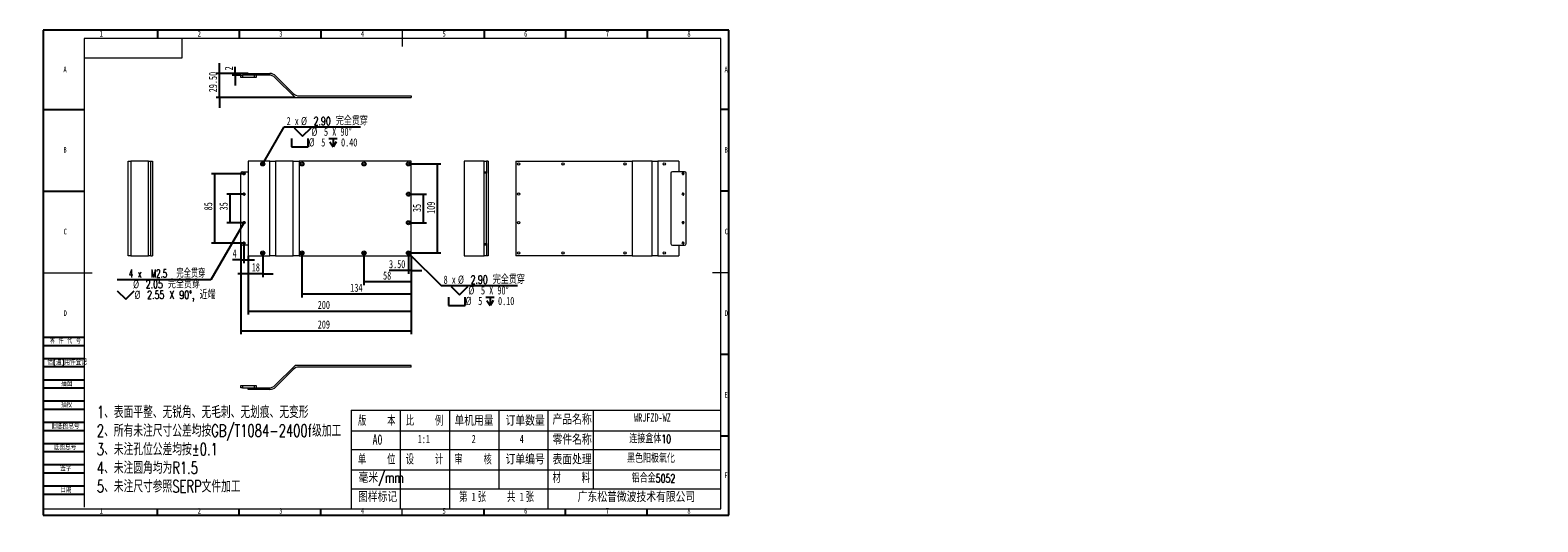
# Model space of a CAD drawing. Header units: millimetres. Extents: x -8 to 916, y -4 to 297.
import ezdxf

# ---------------------------------------------------------------- set-up
doc = ezdxf.new("R2010")
doc.units = ezdxf.units.MM
for name, color, linetype in [('10', 7, 'Continuous'), ('5', 7, 'Continuous'), ('9', 7, 'Continuous')]:
    doc.layers.add(name, color=color, linetype=linetype)
doc.styles.add('SLDTEXTSTYLE0', font='TXT', dxfattribs={"width": 0.7})
doc.styles.add('SLDTEXTSTYLE1', font='TXT', dxfattribs={"width": 0.7, "bigfont": 'bigfont'})
doc.styles.add('SLDTEXTSTYLE2', font='TXT', dxfattribs={"width": 0.614286, "bigfont": 'bigfont'})
doc.styles.add('SLDTEXTSTYLE3', font='TXT', dxfattribs={"width": 0.566667, "bigfont": 'bigfont'})
doc.styles.add('SLDTEXTSTYLE4', font='TXT', dxfattribs={"width": 0.633333})
doc.styles.add('SLDTEXTSTYLE5', font='TXT', dxfattribs={"width": 0.642857})
doc.styles.add('SLDTEXTSTYLE6', font='TXT', dxfattribs={"width": 0.633333, "bigfont": 'bigfont'})
doc.dimstyles.new('SLDDIMSTYLE0', dxfattribs={"dimtxt": 5, "dimasz": 4.08, "dimexe": 0, "dimexo": 0.0625, "dimgap": 1.25, "dimtad": 2, "dimlfac": 2, "dimrnd": 1e-09, "dimzin": 12, "dimdsep": 46, "dimtxsty": 'SLDTEXTSTYLE0', "dimsah": 1, "dimcen": 0.09, "dimadec": 0, "dimazin": 3, "dimtfac": 1, "dimtofl": 0, "dimtmove": 0, "dimatfit": 3, "dimfxl": 0, "dimfrac": 2, "dimtolj": 1, "dimtzin": 12, "dimarcsym": 0})
doc.dimstyles.new('SLDDIMSTYLE1', dxfattribs={"dimtxt": 5, "dimasz": 4.08, "dimexe": 0, "dimexo": 0.0625, "dimgap": 1.25, "dimtad": 2, "dimlfac": 2, "dimrnd": 1e-09, "dimzin": 12, "dimdsep": 46, "dimtxsty": 'SLDTEXTSTYLE0', "dimsah": 1, "dimcen": 0.09, "dimadec": 0, "dimazin": 3, "dimtfac": 1, "dimtmove": 0, "dimatfit": 0, "dimfxl": 0, "dimfrac": 2, "dimtolj": 1, "dimtzin": 12, "dimarcsym": 0})
doc.dimstyles.new('SLDDIMSTYLE2', dxfattribs={"dimtxt": 5, "dimasz": 4.08, "dimexe": 0, "dimexo": 0.0625, "dimgap": 1.25, "dimtad": 2, "dimlfac": 2, "dimrnd": 1e-09, "dimzin": 4, "dimdsep": 46, "dimtxsty": 'SLDTEXTSTYLE0', "dimsah": 1, "dimcen": 0.09, "dimadec": 0, "dimazin": 1, "dimtfac": 1, "dimtmove": 0, "dimatfit": 0, "dimfxl": 0, "dimfrac": 2, "dimtolj": 1, "dimtzin": 12, "dimarcsym": 0})
doc.dimstyles.new('SLDDIMSTYLE3', dxfattribs={"dimtxt": 5, "dimasz": 4.08, "dimexe": 0, "dimexo": 0.0625, "dimgap": 1.25, "dimtad": 0, "dimtih": 1, "dimtoh": 1, "dimlfac": 2, "dimrnd": 1e-09, "dimzin": 4, "dimdsep": 46, "dimtxsty": 'SLDTEXTSTYLE0', "dimblk1": 'NONE', "dimsah": 1, "dimcen": 0, "dimadec": 0, "dimazin": 1, "dimtfac": 1, "dimtmove": 0, "dimatfit": 3, "dimldrblk": 'NONE', "dimfxl": 0, "dimfrac": 2, "dimtolj": 1, "dimtzin": 12, "dimarcsym": 0})
doc.dimstyles.new('SLDDIMSTYLE4', dxfattribs={"dimtxt": 5, "dimasz": 4.08, "dimexe": 0, "dimexo": 0.0625, "dimgap": 1.25, "dimtad": 0, "dimtih": 1, "dimtoh": 1, "dimdec": 6, "dimlfac": 2, "dimrnd": 1e-09, "dimzin": 12, "dimdsep": 46, "dimtxsty": 'SLDTEXTSTYLE0', "dimblk1": 'NONE', "dimsah": 1, "dimcen": 0, "dimadec": 0, "dimazin": 3, "dimtfac": 1, "dimtmove": 0, "dimatfit": 3, "dimldrblk": 'NONE', "dimfxl": 0, "dimfrac": 2, "dimtolj": 1, "dimtzin": 12, "dimarcsym": 0})

# ---------------------------------------------------------------- blocks, each defined once
blk = doc.blocks.new('SW_NOTE_0')
at = {"layer": '10', "color": 0, "attachment_point": 1, "style": 'SLDTEXTSTYLE1'}
for s, insert, char_height in [('1\\M+18141\\M+1955C\\M+196CA\\M+195BD\\M+190AE\\M+18141\\M+19DD9锐\\M+18A70\\M+18141\\M+19DD9\\M+196D1\\M+18E68\\M+18141\\M+19DD9划\\M+18DAD\\M+18141\\M+19DD9变\\M+18C60', (0, 9.55), 7.40833), ('2\\M+18141\\M+18F8A\\M+1974C\\M+196A2\\M+1928D\\M+18EDA\\M+190A1\\M+18CF6\\M+18DB7\\M+18BCF\\M+188C2GB/T1084-2400f级\\M+189C1\\M+18D48', (0, -1.83), 7.40833), ('3\\M+18141\\M+196A2\\M+1928D\\M+18D45\\M+188CA\\M+18CF6\\M+18DB7\\M+18BCF\\M+188C2\\M+1817D0.1', (0, -13.21), 7.4083), ('4\\M+18141\\M+196A2\\M+1928D圆\\M+18A70\\M+18BCF为R1.5', (0, -24.58), 7.4083), ('5\\M+18141\\M+196A2\\M+1928D\\M+18EDA\\M+190A1\\M+18E51\\M+18FC6SERP\\M+195B6\\M+18C8F\\M+189C1\\M+18D48', (0, -35.96), 7.4083)]:
    blk.add_mtext(s, dxfattribs=dict(at, insert=insert, char_height=char_height))
blk = doc.blocks.new('_D')
at = {"layer": '10'}
for p, q in [((120.94, 166.37), (120.94, 110.87)), ((225.44, 158.87), (225.44, 110.87)), ((120.94, 112.87), (225.44, 112.87))]:
    blk.add_line(p, q, dxfattribs=at)
for points in [[(120.94, 112.87), (125.02, 112.36), (125.02, 113.38)], [(225.44, 112.87), (221.36, 113.38), (221.36, 112.36)]]:
    blk.add_solid(points, dxfattribs=at)
at = {"layer": '10', "insert": (168.14, 119.32), "char_height": 5, "attachment_point": 1, "style": 'SLDTEXTSTYLE0'}
blk.add_mtext('209', dxfattribs=at)
blk = doc.blocks.new('_D_1')
at = {"layer": '10'}
for p, q in [((125.44, 158.87), (125.44, 122.87)), ((225.44, 158.87), (225.44, 122.87)), ((125.44, 124.87), (225.44, 124.87))]:
    blk.add_line(p, q, dxfattribs=at)
for points in [[(125.44, 124.87), (129.52, 124.36), (129.52, 125.38)], [(225.44, 124.87), (221.36, 125.38), (221.36, 124.36)]]:
    blk.add_solid(points, dxfattribs=at)
at = {"layer": '10', "insert": (168.13, 131.32), "char_height": 5, "attachment_point": 1, "style": 'SLDTEXTSTYLE0'}
blk.add_mtext('200', dxfattribs=at)
blk = doc.blocks.new('_D_2')
at = {"layer": '10'}
for p, q in [((122.94, 196.62), (112.41, 196.62)), ((114.41, 179.12), (114.41, 196.62)), ((122.94, 179.12), (112.41, 179.12))]:
    blk.add_line(p, q, dxfattribs=at)
for points in [[(114.41, 196.62), (113.9, 192.54), (114.92, 192.54)], [(114.41, 179.12), (114.92, 183.2), (113.9, 183.2)]]:
    blk.add_solid(points, dxfattribs=at)
at = {"layer": '10', "insert": (107.96, 186.66), "char_height": 5, "attachment_point": 1, "rotation": 90, "style": 'SLDTEXTSTYLE0'}
blk.add_mtext('35', dxfattribs=at)
blk = doc.blocks.new('_D_3')
at = {"layer": '10'}
for p, q in [((122.94, 209.12), (102.94, 209.12)), ((104.94, 209.12), (104.94, 166.62)), ((122.94, 166.62), (102.94, 166.62))]:
    blk.add_line(p, q, dxfattribs=at)
for points in [[(104.94, 209.12), (104.44, 205.04), (105.45, 205.04)], [(104.94, 166.62), (105.45, 170.7), (104.44, 170.7)]]:
    blk.add_solid(points, dxfattribs=at)
at = {"layer": '10', "insert": (98.5, 186.67), "char_height": 5, "attachment_point": 1, "rotation": 90, "style": 'SLDTEXTSTYLE0'}
blk.add_mtext('85', dxfattribs=at)
blk = doc.blocks.new('_D_4')
at = {"layer": '10'}
for p, q in [((120.94, 166.37), (120.94, 154.38)), ((122.94, 166.62), (122.94, 154.38)), ((120.94, 156.38), (115.96, 156.38)), ((120.94, 156.38), (122.94, 156.38)), ((122.94, 156.38), (129.29, 156.38))]:
    blk.add_line(p, q, dxfattribs=at)
for points in [[(120.94, 156.38), (116.86, 156.89), (116.86, 155.87)], [(122.94, 156.38), (127.02, 155.87), (127.02, 156.89)]]:
    blk.add_solid(points, dxfattribs=at)
at = {"layer": '10', "insert": (115.96, 162.82), "char_height": 5, "attachment_point": 1, "style": 'SLDTEXTSTYLE0'}
blk.add_mtext('4', dxfattribs=at)
blk = doc.blocks.new('_D_5')
at = {"layer": '10'}
for p, q in [((125.44, 158.87), (125.44, 145.87)), ((134.44, 160.62), (134.44, 145.87)), ((125.44, 147.87), (119.09, 147.87)), ((134.44, 147.87), (125.44, 147.87)), ((134.44, 147.87), (140.79, 147.87))]:
    blk.add_line(p, q, dxfattribs=at)
for points in [[(125.44, 147.87), (121.36, 148.38), (121.36, 147.37)], [(134.44, 147.87), (138.52, 147.37), (138.52, 148.38)]]:
    blk.add_solid(points, dxfattribs=at)
at = {"layer": '10', "insert": (127.68, 154.32), "char_height": 5, "attachment_point": 1, "style": 'SLDTEXTSTYLE0'}
blk.add_mtext('18', dxfattribs=at)
blk = doc.blocks.new('_D_6')
at = {"layer": '10'}
for p, q in [((223.69, 160.62), (223.69, 147.82)), ((225.44, 158.87), (225.44, 147.82)), ((223.69, 149.82), (211.78, 149.82)), ((225.44, 149.82), (223.69, 149.82)), ((225.44, 149.82), (231.79, 149.82))]:
    blk.add_line(p, q, dxfattribs=at)
for points in [[(223.69, 149.82), (219.61, 150.33), (219.61, 149.31)], [(225.44, 149.82), (229.52, 149.31), (229.52, 150.33)]]:
    blk.add_solid(points, dxfattribs=at)
at = {"layer": '10', "insert": (211.78, 156.27), "char_height": 5, "attachment_point": 1, "style": 'SLDTEXTSTYLE0'}
blk.add_mtext('3.50', dxfattribs=at)
blk = doc.blocks.new('_D_7')
at = {"layer": '10'}
for p, q in [((196.44, 160.62), (196.44, 140.87)), ((225.44, 158.87), (225.44, 140.87)), ((225.44, 142.87), (196.44, 142.87))]:
    blk.add_line(p, q, dxfattribs=at)
for points in [[(196.44, 142.87), (200.52, 142.36), (200.52, 143.38)], [(225.44, 142.87), (221.36, 143.38), (221.36, 142.36)]]:
    blk.add_solid(points, dxfattribs=at)
at = {"layer": '10', "insert": (208.13, 149.32), "char_height": 5, "attachment_point": 1, "style": 'SLDTEXTSTYLE0'}
blk.add_mtext('58', dxfattribs=at)
blk = doc.blocks.new('_D_8')
at = {"layer": '10'}
for p, q in [((158.44, 160.62), (158.44, 133.38)), ((225.44, 158.87), (225.44, 133.38)), ((225.44, 135.38), (158.44, 135.38))]:
    blk.add_line(p, q, dxfattribs=at)
for points in [[(158.44, 135.38), (162.52, 134.87), (162.52, 135.89)], [(225.44, 135.38), (221.36, 135.89), (221.36, 134.87)]]:
    blk.add_solid(points, dxfattribs=at)
at = {"layer": '10', "insert": (188.05, 141.83), "char_height": 5, "attachment_point": 1, "style": 'SLDTEXTSTYLE0'}
blk.add_mtext('134', dxfattribs=at)
blk = doc.blocks.new('_D_9')
at = {"layer": '10'}
for p, q in [((223.69, 196.62), (234.85, 196.62)), ((232.85, 179.12), (232.85, 196.62)), ((223.69, 179.12), (234.85, 179.12))]:
    blk.add_line(p, q, dxfattribs=at)
for points in [[(232.85, 196.62), (232.34, 192.54), (233.36, 192.54)], [(232.85, 179.12), (233.36, 183.2), (232.34, 183.2)]]:
    blk.add_solid(points, dxfattribs=at)
at = {"layer": '10', "insert": (226.4, 185.63), "char_height": 5, "attachment_point": 1, "rotation": 90, "style": 'SLDTEXTSTYLE0'}
blk.add_mtext('35', dxfattribs=at)
blk = doc.blocks.new('_D_10')
at = {"layer": '10'}
for p, q in [((223.69, 215.12), (243.44, 215.12)), ((241.44, 160.62), (241.44, 215.12)), ((223.69, 160.62), (243.44, 160.62))]:
    blk.add_line(p, q, dxfattribs=at)
for points in [[(241.44, 215.12), (240.94, 211.04), (241.95, 211.04)], [(241.44, 160.62), (241.95, 164.7), (240.94, 164.7)]]:
    blk.add_solid(points, dxfattribs=at)
at = {"layer": '10', "insert": (235, 184.53), "char_height": 5, "attachment_point": 1, "rotation": 90, "style": 'SLDTEXTSTYLE0'}
blk.add_mtext('109', dxfattribs=at)
blk = doc.blocks.new('SW_SYMBOL_HOLE_SINK')
at = {"layer": '10', "color": 0}
for p, q in [((0, 875), (800, 75)), ((800, 75), (1600, 875))]:
    blk.add_line(p, q, dxfattribs=at)
blk = doc.blocks.new('SW_SYMBOL_HOLE_SPOT')
at = {"layer": '10', "color": 0}
for p, q in [((0, 875), (0, 75)), ((0, 75), (1600, 75)), ((1600, 75), (1600, 875))]:
    blk.add_line(p, q, dxfattribs=at)
blk = doc.blocks.new('SW_SYMBOL_HOLE_DEPTH')
at = {"layer": '10', "color": 0}
for p, q in [((0, 875), (800, 875)), ((100, 555), (400, 75)), ((400, 875), (400, 75)), ((700, 555), (400, 75))]:
    blk.add_line(p, q, dxfattribs=at)
blk = doc.blocks.new('_D_11')
at = {"layer": '10'}
for p, q in [((222.81, 161.51), (224.58, 159.74)), ((224.58, 159.74), (243.68, 140.63)), ((243.68, 140.63), (290.52, 140.63))]:
    blk.add_line(p, q, dxfattribs=at)
blk.add_solid([(224.58, 159.74), (227.1, 156.49), (227.82, 157.21)], dxfattribs=at)
at = {"layer": '10', "xscale": 0.006445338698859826, "yscale": 0.006445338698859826, "zscale": 0.006445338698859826}
for name, p in [('SW_SYMBOL_HOLE_SINK', (249.85, 134.52)), ('SW_SYMBOL_HOLE_SPOT', (248.15, 128)), ('SW_SYMBOL_HOLE_DEPTH', (271.11, 128))]:
    blk.add_blockref(name, p, dxfattribs=at)
at = {"layer": '10', "char_height": 5, "attachment_point": 1}
for s, insert, style in [('8 x', (245.26, 146.74), 'SLDTEXTSTYLE4'), ('%%c', (254.01, 146.76), 'SLDTEXTSTYLE0'), ('%%c', (260.37, 140.24), 'SLDTEXTSTYLE0'), ('2.90 \\M+18AAE\\M+19153贯\\M+190FA', (261.77, 146.74), 'SLDTEXTSTYLE1'), ('5 X 90°', (268.12, 140.22), 'SLDTEXTSTYLE5'), ('%%c', (258.67, 133.72), 'SLDTEXTSTYLE0'), ('5', (266.42, 133.7), 'SLDTEXTSTYLE0'), ('0.10', (278.56, 133.7), 'SLDTEXTSTYLE0')]:
    blk.add_mtext(s, dxfattribs=dict(at, insert=insert, style=style))
blk = doc.blocks.new('_NONE')
blk = doc.blocks.new('_D_12')
at = {"layer": '10'}
for p, q in [((122.62, 178.57), (102.71, 144.07)), ((123.26, 179.67), (122.62, 178.57)), ((102.71, 144.07), (45.33, 144.07))]:
    blk.add_line(p, q, dxfattribs=at)
blk.add_solid([(122.62, 178.57), (120.15, 175.29), (121.03, 174.78)], dxfattribs=at)
at = {"layer": '10', "xscale": 0.006445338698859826, "yscale": 0.006445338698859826, "zscale": 0.006445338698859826}
blk.add_blockref('SW_SYMBOL_HOLE_SINK', (45.33, 131.77), dxfattribs=at)
at = {"layer": '10', "char_height": 5, "attachment_point": 1}
for s, insert, style in [('4 x  M2.5  \\M+18AAE\\M+19153贯\\M+190FA', (52.36, 150.51), 'SLDTEXTSTYLE6'), ('%%c', (54.97, 144.01), 'SLDTEXTSTYLE0'), ('2.05 \\M+18AAE\\M+19153贯\\M+190FA', (62.72, 143.99), 'SLDTEXTSTYLE1'), ('%%c', (55.85, 137.49), 'SLDTEXTSTYLE0'), ('2.55 X 90\\M+1818B, \\M+18BDF\\M+1925B', (63.6, 137.47), 'SLDTEXTSTYLE1')]:
    blk.add_mtext(s, dxfattribs=dict(at, insert=insert, style=style))
blk = doc.blocks.new('_D_13')
at = {"layer": '10'}
for p, q in [((135.07, 216.2), (147.51, 237.74)), ((147.51, 237.74), (194.36, 237.74)), ((133.82, 214.04), (135.07, 216.2))]:
    blk.add_line(p, q, dxfattribs=at)
blk.add_solid([(135.07, 216.2), (137.55, 219.48), (136.67, 219.99)], dxfattribs=at)
at = {"layer": '10', "xscale": 0.006445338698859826, "yscale": 0.006445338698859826, "zscale": 0.006445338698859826}
for name, p in [('SW_SYMBOL_HOLE_SINK', (153.68, 231.63)), ('SW_SYMBOL_HOLE_SPOT', (151.98, 225.11)), ('SW_SYMBOL_HOLE_DEPTH', (174.95, 225.11))]:
    blk.add_blockref(name, p, dxfattribs=at)
at = {"layer": '10', "char_height": 5, "attachment_point": 1}
for s, insert, style in [('2 x', (149.09, 243.85), 'SLDTEXTSTYLE4'), ('%%c', (157.85, 243.87), 'SLDTEXTSTYLE0'), ('2.90 \\M+18AAE\\M+19153贯\\M+190FA', (165.6, 243.85), 'SLDTEXTSTYLE1'), ('%%c', (162.5, 230.83), 'SLDTEXTSTYLE0'), ('%%c', (164.2, 237.35), 'SLDTEXTSTYLE0'), ('5 X 90°', (171.95, 237.33), 'SLDTEXTSTYLE5'), ('5', (170.25, 230.81), 'SLDTEXTSTYLE0'), ('0.40', (182.39, 230.81), 'SLDTEXTSTYLE0')]:
    blk.add_mtext(s, dxfattribs=dict(at, insert=insert, style=style))
blk = doc.blocks.new('_D_14')
at = {"layer": '10'}
for p, q in [((125.44, 270.51), (105.85, 270.51)), ((107.85, 270.51), (107.85, 276.86)), ((107.85, 255.76), (107.85, 270.51)), ((154.19, 255.76), (105.85, 255.76)), ((107.85, 255.76), (107.85, 249.41))]:
    blk.add_line(p, q, dxfattribs=at)
for points in [[(107.85, 270.51), (108.36, 274.59), (107.35, 274.59)], [(107.85, 255.76), (107.35, 251.68), (108.36, 251.68)]]:
    blk.add_solid(points, dxfattribs=at)
at = {"layer": '10', "insert": (101.41, 258.98), "char_height": 5, "attachment_point": 1, "rotation": 90, "style": 'SLDTEXTSTYLE0'}
blk.add_mtext('29.50', dxfattribs=at)
blk = doc.blocks.new('_D_15')
at = {"layer": '10'}
for p, q in [((125.44, 270.51), (115.61, 270.51)), ((120.94, 269.51), (115.61, 269.51)), ((117.61, 270.51), (117.61, 274.57)), ((117.61, 269.51), (117.61, 270.51)), ((117.61, 269.51), (117.61, 263.16))]:
    blk.add_line(p, q, dxfattribs=at)
for points in [[(117.61, 270.51), (118.12, 274.59), (117.1, 274.59)], [(117.61, 269.51), (117.1, 265.43), (118.12, 265.43)]]:
    blk.add_solid(points, dxfattribs=at)
at = {"layer": '10', "insert": (111.17, 272.38), "char_height": 5, "attachment_point": 1, "rotation": 90, "style": 'SLDTEXTSTYLE0'}
blk.add_mtext('2', dxfattribs=at)

msp = doc.modelspace()

# ---------------------------------------------------------------- linework, layer by layer
at = {"color": 7, "linetype": 'Continuous', "lineweight": 15}
for p, q in [((120.9435942, 268.00533923), (120.9435942, 269.50533923)), ((120.9435942, 269.50533923), (121.9435942, 269.50533923)), ((121.9435942, 268.00533923), (120.9435942, 268.00533923)), ((121.9435942, 269.50533923), (121.9435942, 268.00533923)), ((125.4435942, 269.50533923), (121.9435942, 269.50533923)), ((129.4435942, 268.00533923), (121.9435942, 268.00533923)), ((125.4435942, 270.50533923), (125.4435942, 269.50533923)), ((125.4435942, 270.50533923), (138.78673995, 270.50533923)), ((138.37252638, 269.50533923), (125.4435942, 269.50533923)), ((129.4435942, 268.00533923), (129.4435942, 269.50533923)), ((130.4435942, 268.00533923), (129.4435942, 268.00533923)), ((130.4435942, 269.50533923), (130.4435942, 268.00533923)), ((154.1935942, 255.75533923), (141.90806029, 268.04087314)), ((142.32227385, 269.04087314), (153.14334166, 258.21980533)), ((154.1935942, 255.75533923), (225.4435942, 255.75533923)), ((156.67887557, 256.75533923), (225.4435942, 256.75533923)), ((225.4435942, 256.75533923), (225.4435942, 255.75533923)), ((52.05873722, 158.87205811), (52.05873722, 216.87205811)), ((52.05873722, 216.87205811), (53.52320331, 216.87205811)), ((53.52320331, 216.87205811), (53.52320331, 158.87205811)), ((64.34427112, 216.87205811), (53.52320331, 216.87205811)), ((64.34427112, 158.87205811), (64.34427112, 216.87205811)), ((64.34427112, 216.87205811), (65.80873722, 216.87205811)), ((65.80873722, 216.87205811), (66.80873722, 216.87205811)), ((65.80873722, 158.87205811), (65.80873722, 216.87205811)), ((66.80873722, 216.87205811), (66.80873722, 158.87205811)), ((125.4435942, 216.87205811), (125.4435942, 158.87205811)), ((138.78673995, 216.87205811), (125.4435942, 216.87205811)), ((138.78673995, 158.87205811), (138.78673995, 216.87205811)), ((138.78673995, 216.87205811), (142.32227385, 216.87205811)), ((142.32227385, 216.87205811), (142.32227385, 158.87205811)), ((153.14334166, 216.87205811), (142.32227385, 216.87205811)), ((153.14334166, 158.87205811), (153.14334166, 216.87205811)), ((153.14334166, 216.87205811), (156.67887557, 216.87205811)), ((156.67887557, 216.87205811), (156.67887557, 158.87205811)), ((225.4435942, 216.87205811), (156.67887557, 216.87205811)), ((225.4435942, 158.87205811), (225.4435942, 216.87205811)), ((257.73563486, 216.87205811), (257.73563486, 158.87205811)), ((270.02116876, 216.87205811), (257.73563486, 216.87205811)), ((270.02116876, 216.87205811), (271.48563486, 216.87205811)), ((271.48563486, 216.87205811), (271.48563486, 210.37205811)), ((272.48563486, 216.87205811), (271.48563486, 216.87205811)), ((272.48563486, 216.87205811), (272.48563486, 158.87205811)), ((289.40023991, 216.87205811), (289.40023991, 158.87205811)), ((289.40023991, 216.87205811), (360.65023991, 216.87205811)), ((360.65023991, 216.87205811), (360.65023991, 158.87205811)), ((372.93577382, 216.87205811), (360.65023991, 216.87205811)), ((372.93577382, 158.87205811), (372.93577382, 216.87205811)), ((372.93577382, 216.87205811), (376.47130772, 216.87205811)), ((376.47130772, 216.87205811), (376.47130772, 158.87205811)), ((389.40023991, 216.87205811), (376.47130772, 216.87205811)), ((389.40023991, 216.87205811), (389.40023991, 210.37205811)), ((120.9435942, 166.37205811), (120.9435942, 209.37205811)), ((121.9435942, 210.37205811), (125.4435942, 210.37205811)), ((269.98563486, 210.37205811), (271.48563486, 210.37205811)), ((269.98563486, 209.37205811), (269.98563486, 210.37205811)), ((271.48563486, 209.37205811), (269.98563486, 209.37205811)), ((269.98563486, 166.37205811), (269.98563486, 209.37205811)), ((271.48563486, 210.37205811), (271.48563486, 209.37205811)), ((271.48563486, 166.37205811), (271.48563486, 209.37205811)), ((384.40023991, 209.37205811), (384.40023991, 166.37205811)), ((392.90023991, 210.37205811), (385.40023991, 210.37205811)), ((393.90023991, 166.37205811), (393.90023991, 209.37205811)), ((269.98563486, 166.37205811), (271.48563486, 166.37205811)), ((269.98563486, 165.37205811), (269.98563486, 166.37205811)), ((271.48563486, 166.37205811), (271.48563486, 165.37205811)), ((53.52320331, 158.87205811), (52.05873722, 158.87205811)), ((53.52320331, 158.87205811), (64.34427112, 158.87205811)), ((65.80873722, 158.87205811), (64.34427112, 158.87205811)), ((65.80873722, 158.87205811), (66.80873722, 158.87205811)), ((125.4435942, 165.37205811), (121.9435942, 165.37205811)), ((125.4435942, 158.87205811), (138.78673995, 158.87205811)), ((142.32227385, 158.87205811), (138.78673995, 158.87205811)), ((142.32227385, 158.87205811), (153.14334166, 158.87205811)), ((156.67887557, 158.87205811), (153.14334166, 158.87205811)), ((156.67887557, 158.87205811), (225.4435942, 158.87205811)), ((257.73563486, 158.87205811), (270.02116876, 158.87205811)), ((271.48563486, 165.37205811), (269.98563486, 165.37205811)), ((271.48563486, 158.87205811), (270.02116876, 158.87205811)), ((271.48563486, 165.37205811), (271.48563486, 158.87205811)), ((272.48563486, 158.87205811), (271.48563486, 158.87205811)), ((360.65023991, 158.87205811), (289.40023991, 158.87205811)), ((360.65023991, 158.87205811), (372.93577382, 158.87205811)), ((376.47130772, 158.87205811), (372.93577382, 158.87205811)), ((376.47130772, 158.87205811), (389.40023991, 158.87205811)), ((385.40023991, 165.37205811), (392.90023991, 165.37205811)), ((389.40023991, 165.37205811), (389.40023991, 158.87205811)), ((141.90806029, 79.49807559), (154.1935942, 91.78360949)), ((153.14334166, 89.3191434), (142.32227385, 78.49807559)), ((225.4435942, 91.78360949), (154.1935942, 91.78360949)), ((225.4435942, 90.78360949), (156.67887557, 90.78360949)), ((225.4435942, 90.78360949), (225.4435942, 91.78360949)), ((120.9435942, 78.03360949), (120.9435942, 79.53360949)), ((120.9435942, 79.53360949), (121.9435942, 79.53360949)), ((121.9435942, 78.03360949), (120.9435942, 78.03360949)), ((121.9435942, 79.53360949), (121.9435942, 78.03360949)), ((121.9435942, 79.53360949), (129.4435942, 79.53360949)), ((121.9435942, 78.03360949), (125.4435942, 78.03360949)), ((125.4435942, 77.03360949), (125.4435942, 78.03360949)), ((125.4435942, 78.03360949), (138.37252638, 78.03360949)), ((138.78673995, 77.03360949), (125.4435942, 77.03360949)), ((129.4435942, 78.03360949), (129.4435942, 79.53360949)), ((129.4435942, 79.53360949), (130.4435942, 79.53360949)), ((130.4435942, 79.53360949), (130.4435942, 78.03360949))]:
    msp.add_line(p, q, dxfattribs=at)
at = {"color": 1, "linetype": 'Continuous', "lineweight": 15}
for p, q in [((270.02116876, 210.37205811), (270.02116876, 216.87205811)), ((270.02116876, 158.87205811), (270.02116876, 165.37205811))]:
    msp.add_line(p, q, dxfattribs=at)
at = {"color": 7, "linetype": 'Continuous', "lineweight": 15}
for centre, radius in [((134.4435942, 215.12205811), 1.25), ((134.4435942, 215.12205811), 0.725), ((158.4435942, 215.12205811), 1.25), ((158.4435942, 215.12205811), 0.725), ((196.4435942, 215.12205811), 1.25), ((196.4435942, 215.12205811), 0.725), ((223.6935942, 215.12205811), 1.25), ((223.6935942, 215.12205811), 0.725), ((291.15023991, 215.12205811), 0.725), ((318.40023991, 215.12205811), 0.725), ((356.40023991, 215.12205811), 0.725), ((380.40023991, 215.12205811), 0.725), ((122.9435942, 209.12205811), 0.6375), ((122.9435942, 209.12205811), 0.5125), ((391.90023991, 209.12205811), 0.5125), ((122.9435942, 196.62205811), 0.6375), ((122.9435942, 196.62205811), 0.5125), ((223.6935942, 196.62205811), 1.25), ((223.6935942, 196.62205811), 0.725), ((291.15023991, 196.62205811), 0.725), ((391.90023991, 196.62205811), 0.5125), ((122.9435942, 179.12205811), 0.6375), ((122.9435942, 179.12205811), 0.5125), ((223.6935942, 179.12205811), 1.25), ((223.6935942, 179.12205811), 0.725), ((291.15023991, 179.12205811), 0.725), ((391.90023991, 179.12205811), 0.5125), ((122.9435942, 166.62205811), 0.6375), ((122.9435942, 166.62205811), 0.5125), ((391.90023991, 166.62205811), 0.5125), ((134.4435942, 160.62205811), 1.25), ((134.4435942, 160.62205811), 0.725), ((158.4435942, 160.62205811), 1.25), ((158.4435942, 160.62205811), 0.725), ((196.4435942, 160.62205811), 1.25), ((196.4435942, 160.62205811), 0.725), ((223.6935942, 160.62205811), 1.25), ((223.6935942, 160.62205811), 0.725), ((291.15023991, 160.62205811), 0.725), ((318.40023991, 160.62205811), 0.725), ((356.40023991, 160.62205811), 0.725), ((380.40023991, 160.62205811), 0.725)]:
    msp.add_circle(centre, radius, dxfattribs=at)
for centre, radius, start, end in [((138.37252638, 264.50533923), 5, 45, 90), ((138.78673995, 265.50533923), 5, 45, 90), ((156.67887557, 261.75533923), 5, 225, 270), ((121.9435942, 209.37205811), 1, 90, 180), ((385.40023991, 209.37205811), 1, 90, 180), ((392.90023991, 209.37205811), 1, 0, 90), ((121.9435942, 166.37205811), 1, 180, 270), ((385.40023991, 166.37205811), 1, 180, 270), ((392.90023991, 166.37205811), 1, 270, 0), ((156.67887557, 85.78360949), 5, 90, 135), ((138.37252638, 83.03360949), 5, 270, 315), ((138.78673995, 82.03360949), 5, 270, 315)]:
    msp.add_arc(centre, radius, start, end, dxfattribs=at)
at = {"color": 7, "linetype": 'Continuous', "lineweight": 0}
for centre in [(122.9435942, 209.12205811), (391.90023991, 209.12205811), (122.9435942, 196.62205811), (391.90023991, 196.62205811), (122.9435942, 179.12205811), (391.90023991, 179.12205811), (122.9435942, 166.62205811), (391.90023991, 166.62205811)]:
    msp.add_arc(centre, 0.625, 255, 195, dxfattribs=at)
at = {"layer": '10', "color": 7}
for p, q in [((0, 109), (25, 109)), ((0, 104), (25, 104)), ((0, 96), (25, 96)), ((0, 91), (25, 91)), ((0, 83), (25, 83)), ((0, 78), (25, 78)), ((0, 70), (25, 70)), ((0, 65), (25, 65)), ((0, 57), (25, 57)), ((0, 52), (25, 52)), ((0, 44), (25, 44)), ((0, 39), (25, 39)), ((0, 31), (25, 31)), ((0, 26), (25, 26)), ((0, 18), (25, 18)), ((0, 13), (25, 13))]:
    msp.add_line(p, q, dxfattribs=at)
at = {"layer": '10', "lineweight": 15}
for p, q in [((188.67854555, 64.4299422), (188.67854555, 3.8961968)), ((188.67854555, 64.4299422), (415, 64.4299422)), ((218.71306093, 64.4299422), (218.71306093, 3.8961968)), ((248.82480443, 64.4299422), (248.82480443, 3.8961968)), ((279.12694969, 64.4299422), (279.12694969, 16.20972922)), ((309.17259166, 64.4299422), (309.17259166, 3.8961968)), ((336.93349557, 64.4299422), (336.93349557, 16.20972922)), ((188.67854555, 51.80985576), (415, 51.80985576)), ((188.67854555, 40.19233422), (415, 40.19233422)), ((188.67854555, 27.93177504), (415, 27.93177504)), ((188.67854555, 16.20972922), (415, 16.20972922))]:
    msp.add_line(p, q, dxfattribs=at)
at = {"layer": '5'}
for p, q in [((70, 297), (70, 292)), ((120, 297), (120, 292)), ((170, 297), (170, 292)), ((270, 297), (270, 292)), ((320, 297), (320, 292)), ((370, 297), (370, 292)), ((0, 248.5), (25, 248.5)), ((420, 248.5), (415, 248.5)), ((0, 198.5), (25, 198.5)), ((420, 198.5), (415, 198.5)), ((420, 98.5), (415, 98.5)), ((420, 48.5), (415, 48.5)), ((70, 0), (70, 3.8961968)), ((120, 0), (120, 3.8961968)), ((170, 0), (170, 3.8961968)), ((270, 0), (270, 3.8961968)), ((320, 0), (320, 3.8961968)), ((370, 0), (370, 3.8961968))]:
    msp.add_line(p, q, dxfattribs=at)
at = {"layer": '5', "lineweight": 15}
for p, q in [((219.8705406, 297), (219.8705406, 287)), ((0, 148.5), (30, 148.5)), ((420, 148.5), (410, 148.5)), ((219.8705406, 0), (219.8705406, 3.8961968))]:
    msp.add_line(p, q, dxfattribs=at)
at = {"layer": '5', "color": 7, "lineweight": 15}
for p, q in [((415, 292), (25, 292)), ((25, 292), (25, 5)), ((85, 280), (85, 292)), ((415, 3.8961968), (415, 292)), ((25, 280), (85, 280)), ((0, 3.8961968), (415, 3.8961968))]:
    msp.add_line(p, q, dxfattribs=at)
at = {"layer": '9', "color": 7}
for p, q in [((420, 297), (0, 297)), ((0, 297), (0, 0)), ((420, 148.5), (420, 297)), ((420, 0), (420, 148.5)), ((0, 0), (420, 0))]:
    msp.add_line(p, q, dxfattribs=at)

# ---------------------------------------------------------------- block references
at = {"layer": '10'}
msp.add_blockref('SW_NOTE_0', (32.80506805, 57.3718725), dxfattribs=at)

# ---------------------------------------------------------------- texts
for s, insert, char_height, attachment_point, style in [('1', (35.54444444, 296.54267083), 3.5, 2, 'SLDTEXTSTYLE0'), ('2', (95.54444444, 296.54267083), 3.5, 2, 'SLDTEXTSTYLE0'), ('3', (145.54444444, 296.54267083), 3.5, 2, 'SLDTEXTSTYLE0'), ('4', (195.54444444, 296.54267083), 3.5, 2, 'SLDTEXTSTYLE0'), ('5', (245.54444444, 296.54267083), 3.5, 2, 'SLDTEXTSTYLE0'), ('6', (295.54687502, 296.54267083), 3.5, 2, 'SLDTEXTSTYLE0'), ('7', (345.54687502, 296.54267083), 3.5, 2, 'SLDTEXTSTYLE0'), ('8', (395.54687502, 296.54267083), 3.5, 2, 'SLDTEXTSTYLE0'), ('A', (13.32031252, 274.73642786), 3.5, 2, 'SLDTEXTSTYLE0'), ('A', (418.32031252, 274.73642786), 3.5, 2, 'SLDTEXTSTYLE0'), ('B', (13.32031252, 225.54267083), 3.5, 2, 'SLDTEXTSTYLE0'), ('B', (418.32031252, 225.54267083), 3.5, 2, 'SLDTEXTSTYLE0'), ('C', (13.42725694, 175.48642786), 3.5, 2, 'SLDTEXTSTYLE0'), ('C', (418.42725694, 175.48642786), 3.5, 2, 'SLDTEXTSTYLE0'), ('D', (13.42968752, 125.54267083), 3.5, 2, 'SLDTEXTSTYLE0'), ('D', (418.42968752, 125.54267083), 3.5, 2, 'SLDTEXTSTYLE0'), ('E', (418.31788194, 75.48642786), 3.5, 2, 'SLDTEXTSTYLE0'), ('\\M+194C5    \\M+1967B', (192.8072974, 61.15707779), 6.35, 1, 'SLDTEXTSTYLE3'), ('\\M+194E4    \\M+197E1', (222.06138843, 61.15707779), 6.35, 1, 'SLDTEXTSTYLE3'), ('单\\M+18AF7\\M+19770\\M+197CA', (251.83662745, 61.15707779), 6.35, 1, 'SLDTEXTSTYLE1'), ('订单\\M+19094\\M+197CA', (283.16430476, 61.15707779), 6.35, 1, 'SLDTEXTSTYLE1'), ('产\\M+19569\\M+196BC\\M+18FCC', (311.94614816, 61.9152771), 6.35, 1, 'SLDTEXTSTYLE1'), ('WRJFZD-WZ', (361.92897167, 62.35201369), 5, 1, 'SLDTEXTSTYLE0'), ('A0', (201.70317701, 49.58303303), 6.35, 1, 'SLDTEXTSTYLE0'), ('1:1', (229.3788236, 49.21517422), 5, 1, 'SLDTEXTSTYLE0'), ('2', (262.39685519, 49.21517422), 5, 1, 'SLDTEXTSTYLE0'), ('4', (291.85502918, 49.21517422), 5, 1, 'SLDTEXTSTYLE0'), ('\\M+197EB\\M+18C8F\\M+196BC\\M+18FCC', (311.95790704, 49.58303303), 6.35, 1, 'SLDTEXTSTYLE1'), ('连\\M+190DA\\M+1E1B4\\M+191CC10', (359.019248, 49.21517422), 5, 1, 'SLDTEXTSTYLE1'), ('单    \\M+188CA', (192.81905628, 37.45105451), 6.35, 1, 'SLDTEXTSTYLE3'), ('设    计', (222.06138843, 37.45105451), 6.35, 1, 'SLDTEXTSTYLE3'), ('审    \\M+18A6A', (251.82486857, 37.45105451), 6.35, 1, 'SLDTEXTSTYLE3'), ('订单编\\M+18D86', (283.15842532, 37.45105451), 6.35, 1, 'SLDTEXTSTYLE1'), ('\\M+1955C\\M+196CA处\\M+1979D', (311.95790704, 37.45105451), 6.35, 1, 'SLDTEXTSTYLE1'), ('\\M+1FC4B\\M+19046阳极氧\\M+189BB', (357.56438803, 37.23977404), 5, 1, 'SLDTEXTSTYLE1'), ('\\M+19F7C\\M+195C4/mm', (193.12954974, 26.27718051), 6.35, 1, 'SLDTEXTSTYLE1'), ('\\M+18DDE    \\M+197BF', (311.95790704, 26.16994595), 6.35, 1, 'SLDTEXTSTYLE3'), ('铝\\M+18D87\\M+18BE05052', (360.47410983, 25.10686434), 5, 1, 'SLDTEXTSTYLE1'), ('F', (418.22430554, 26.23642786), 3.5, 2, 'SLDTEXTSTYLE0'), ('图样标记', (192.8072974, 14.48697133), 6.35, 1, 'SLDTEXTSTYLE1'), ('\\M+191E6  张    \\M+18BA4  张', (254.75478545, 14.48697133), 6.35, 1, 'SLDTEXTSTYLE3'), ('1', (262.39685519, 13.86751886), 5, 1, 'SLDTEXTSTYLE0'), ('1', (291.85502918, 13.86751886), 5, 1, 'SLDTEXTSTYLE0'), ('\\M+19BF6东\\M+18FBC\\M+19581\\M+194F7\\M+19467\\M+18B5A术\\M+1974C\\M+18CC0\\M+18CF6\\M+18E69', (327.36926871, 14.48697133), 6.35, 1, 'SLDTEXTSTYLE1'), ('1', (35.54444444, 4.48642786), 3.5, 2, 'SLDTEXTSTYLE0'), ('2', (95.54444444, 4.48642786), 3.5, 2, 'SLDTEXTSTYLE0'), ('3', (145.54444444, 4.48642786), 3.5, 2, 'SLDTEXTSTYLE0'), ('4', (195.54444444, 4.48642786), 3.5, 2, 'SLDTEXTSTYLE0'), ('5', (245.54444444, 4.48642786), 3.5, 2, 'SLDTEXTSTYLE0'), ('6', (295.54687502, 4.48642786), 3.5, 2, 'SLDTEXTSTYLE0'), ('7', (345.54687502, 4.48642786), 3.5, 2, 'SLDTEXTSTYLE0'), ('8', (395.54687502, 4.48642786), 3.5, 2, 'SLDTEXTSTYLE0')]:
    msp.add_mtext(s, dxfattribs=dict(at, insert=insert, char_height=char_height, attachment_point=attachment_point, style=style))
at = {"layer": '10', "color": 7, "char_height": 3.5}
for s, insert, attachment_point, style in [('\\M+197EB \\M+18C8F \\M+191E3 \\M+18D86', (4.02312428, 108.59475302), 1, 'SLDTEXTSTYLE2'), ('\\M+18ED8(\\M+192CA)\\M+19770\\M+18C8F\\M+1936F记', (2.47374903, 95.49917644), 1, 'SLDTEXTSTYLE1'), ('\\M+19560图', (14.33020837, 82.55253171), 2, 'SLDTEXTSTYLE1'), ('\\M+19560\\M+18D5A', (14.29769963, 69.51705744), 2, 'SLDTEXTSTYLE1'), ('\\M+18B8C\\M+192EA图总\\M+18D86', (4.9999997, 56.48751639), 1, 'SLDTEXTSTYLE1'), ('\\M+192EA图总\\M+18D86', (6.49999995, 43.48633811), 1, 'SLDTEXTSTYLE1'), ('签\\M+18E9A', (13.80386712, 30.53690136), 2, 'SLDTEXTSTYLE1'), ('\\M+193FA\\M+18AFA', (13.88103744, 17.4367573), 2, 'SLDTEXTSTYLE1')]:
    msp.add_mtext(s, dxfattribs=dict(at, insert=insert, attachment_point=attachment_point, style=style))

# ---------------------------------------------------------------- dimensions: what is measured, and where the dimension line sits
at = {"layer": '10'}
for base, p1, p2, dimstyle, picture, middle in [((107.85364897, 270.50533923), (154.1935942, 255.75533923), (125.4435942, 270.50533923), 'SLDDIMSTYLE2', '_D_14', (107.85364897, 264.4583653)), ((117.61139135, 270.50533923), (120.9435942, 269.50533923), (125.4435942, 270.50533923), 'SLDDIMSTYLE1', '_D_15', (117.61139135, 273.47706554)), ((241.4435942, 215.12205811), (223.6935942, 160.62205811), (223.6935942, 215.12205811), 'SLDDIMSTYLE0', '_D_10', (241.4435942, 187.8197123)), ((104.9435942, 166.62205811), (122.9435942, 209.12205811), (122.9435942, 166.62205811), 'SLDDIMSTYLE0', '_D_3', (104.9435942, 188.85630324)), ((114.40808027, 196.62205811), (122.9435942, 179.12205811), (122.9435942, 196.62205811), 'SLDDIMSTYLE0', '_D_2', (114.40808027, 188.85630324)), ((232.84978129, 196.62205811), (223.6935942, 179.12205811), (223.6935942, 196.62205811), 'SLDDIMSTYLE0', '_D_9', (232.84978129, 187.8197123))]:
    dim = msp.add_linear_dim(base=base, p1=p1, p2=p2, angle=90, dimstyle=dimstyle, dxfattribs=at)
    dim.commit()
    dim.dimension.update_dxf_attribs({"geometry": picture, "text_midpoint": middle, "dimtype": 160})
for p1, p2, text, picture, middle in [((133.81850033, 214.03958055), (135.06868806, 216.20453566), '2 x <> 完全贯穿\\P{\\fGDT;w}%%c 5 X 90°\\P{\\fGDT;v}%%c 5 {\\fGDT;x} 0.40', '_D_13', (171.72711562, 234.14628959)), ((222.8098109, 161.50604175), (224.57737749, 159.73807446), '8 x <> 完全贯穿\\P{\\fGDT;w}%%c 5 X 90°\\P{\\fGDT;v}%%c 5 {\\fGDT;x} 0.10', '_D_11', (267.89465825, 137.03781913))]:
    dim = msp.add_diameter_dim_2p(p1=p1, p2=p2, text=text, dimstyle='SLDDIMSTYLE3', dxfattribs=at)
    dim.commit()
    dim.dimension.update_dxf_attribs({"geometry": picture, "text_midpoint": middle, "dimtype": 163})
dim = msp.add_diameter_dim_2p(p1=(123.2623133, 179.67416714), p2=(122.62487509, 178.56994908), text='4 x  M2.5  完全贯穿\\P%%c 2.05 完全贯穿\\P{\\fGDT;w}%%c 2.55 X 90°, 近端', dimstyle='SLDDIMSTYLE4', override={"dimpost": '<>'}, dxfattribs=at)
dim.commit()
dim.dimension.update_dxf_attribs({"geometry": '_D_12', "text_midpoint": (73.22390768, 140.63852807), "dimtype": 163})
for base, p1, p2, dimstyle, picture, middle in [((122.9435942, 156.37928902), (120.9435942, 166.37205811), (122.9435942, 166.62205811), 'SLDDIMSTYLE1', '_D_4', (117.05926511, 156.37928902)), ((225.4435942, 112.87205811), (120.9435942, 166.37205811), (225.4435942, 158.87205811), 'SLDDIMSTYLE0', '_D', (171.42576683, 112.87205811)), ((125.4435942, 147.87340434), (134.4435942, 160.62205811), (125.4435942, 158.87205811), 'SLDDIMSTYLE1', '_D_5', (129.87332514, 147.87340434)), ((225.4435942, 124.87205811), (125.4435942, 158.87205811), (225.4435942, 158.87205811), 'SLDDIMSTYLE0', '_D_1', (171.42576683, 124.87205811)), ((158.4435942, 135.3818305), (225.4435942, 158.87205811), (158.4435942, 160.62205811), 'SLDDIMSTYLE0', '_D_8', (191.33934486, 135.3818305)), ((196.4435942, 142.87205811), (225.4435942, 158.87205811), (196.4435942, 160.62205811), 'SLDDIMSTYLE0', '_D_7', (210.32188855, 142.87205811)), ((223.6935942, 149.82274873), (225.4435942, 158.87205811), (223.6935942, 160.62205811), 'SLDDIMSTYLE2', '_D_6', (216.16266353, 149.82274873))]:
    dim = msp.add_linear_dim(base=base, p1=p1, p2=p2, dimstyle=dimstyle, dxfattribs=at)
    dim.commit()
    dim.dimension.update_dxf_attribs({"geometry": picture, "text_midpoint": middle, "dimtype": 160})

doc.saveas('drawing.dxf')
